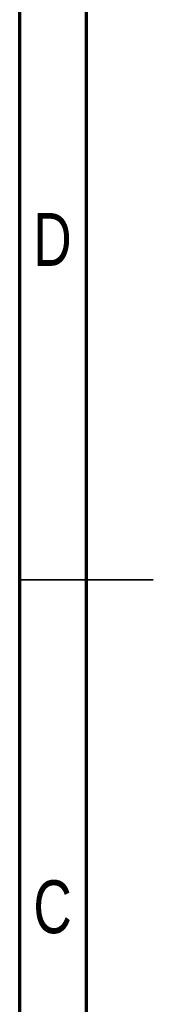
# Model space of a CAD drawing. Header units: millimetres. Extents: x 15 to 415, y 5 to 292.
# Tile 2 of 30: x 15 to 25, y 117 to 191. Entities that reach past the tile are written whole.
import ezdxf

# ---------------------------------------------------------------- set-up
doc = ezdxf.new("R2010")
doc.units = ezdxf.units.MM
doc.styles.add('SLDTEXTSTYLE0', font='TXT', dxfattribs={"width": 0.75})

msp = doc.modelspace()

# ---------------------------------------------------------------- linework, layer by layer
at = {"color": 7, "linetype": 'Continuous', "lineweight": 70}
for p, q in [((15, 5), (15, 292)), ((20, 10), (20, 287))]:
    msp.add_line(p, q, dxfattribs=at)
at = {"color": 7, "linetype": 'Continuous', "lineweight": 35}
for p, q in [((15, 148.5), (25, 148.5)), ((20, 148.5), (15, 148.5))]:
    msp.add_line(p, q, dxfattribs=at)

# ---------------------------------------------------------------- texts
at = {"color": 7, "linetype": 'Continuous', "lineweight": 0, "char_height": 3.9688, "attachment_point": 2, "style": 'SLDTEXTSTYLE0'}
for s, insert in [('D', (17.4527, 176.01)), ('C', (17.4587, 125.9529))]:
    msp.add_mtext(s, dxfattribs=dict(at, insert=insert))

doc.saveas('drawing.dxf')
